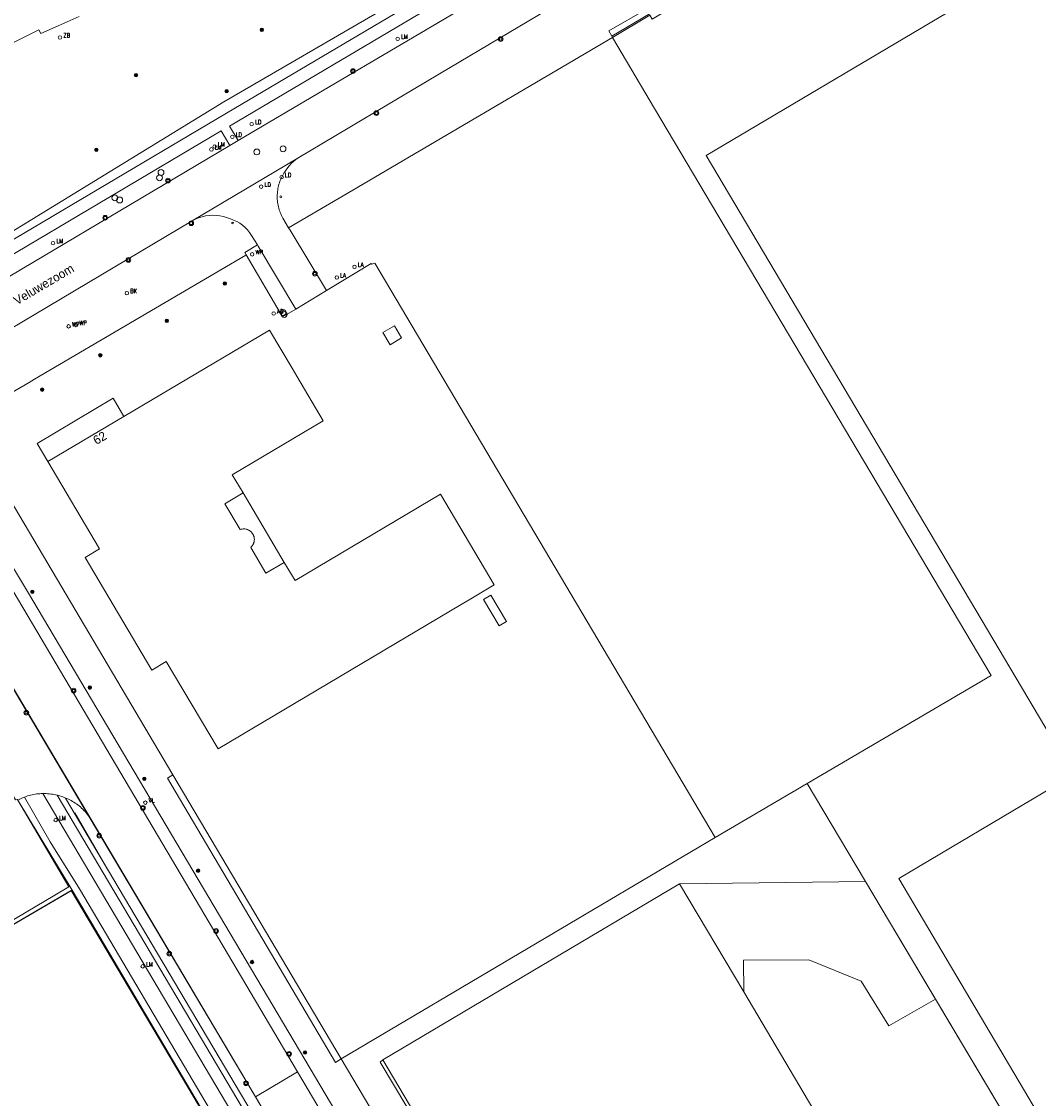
# Model space of a CAD drawing. Header units: metres. Extents: x 138165 to 154469, y 480134 to 494189.
# Tile 85 of 256: x 145511 to 145655, y 485403 to 485556. Entities that reach past the tile are written whole.
import ezdxf

# ---------------------------------------------------------------- set-up
doc = ezdxf.new("R2010")
doc.units = ezdxf.units.M
doc.header["$LTSCALE"] = 0.001
doc.header["$MEASUREMENT"] = 0
for name, color, linetype, lineweight in [('Level 5', 7, 'Continuous', 0), ('TOP-L-terrein schutting raster hek leuning', 7, 'Continuous', 0), ('TOP-L-topo objecten punt', 7, 'Continuous', 0), ('TOP-L-topo objecten vlak', 7, 'Continuous', 0), ('TOP-L-water beschoeiing', 7, 'Continuous', 0), ('TOP-T-topo huisnummering naamgeving', 7, 'Continuous', 0)]:
    doc.layers.add(name, color=color, linetype=linetype, lineweight=lineweight)
doc.styles.add('Style-INTL_ISO', font='INTL_ISO.shx')
doc.styles.add('Style-STANDARD', font='STANDARD.shx')

# ---------------------------------------------------------------- blocks, each defined once
blk = doc.blocks.new('24')
at = {"layer": 'TOP-L-topo objecten punt', "color": 7, "linetype": 'Continuous', "lineweight": 0}
for radius in [0.025, 0.0182, 0.0115, 0.005]:
    blk.add_circle((0, 0), radius, dxfattribs=at)
blk = doc.blocks.new('40')
at = {"layer": 'TOP-L-topo objecten punt', "color": 7, "linetype": 'Continuous', "lineweight": 0}
blk.add_circle((0, 0), 0.025, dxfattribs=at)
at = {"layer": 'TOP-L-topo objecten punt', "color": 7, "linetype": 'Continuous', "lineweight": 0, "style": 'Style-STANDARD'}
blk.add_text('LA', height=0.06, dxfattribs=at).set_placement((0.048, 0))
blk = doc.blocks.new('73')
at = {"layer": 'TOP-L-topo objecten punt', "color": 7, "linetype": 'Continuous', "lineweight": 0}
blk.add_circle((0, 0), 0.025, dxfattribs=at)
at = {"layer": 'TOP-L-topo objecten punt', "color": 7, "linetype": 'Continuous', "lineweight": 0, "style": 'Style-STANDARD'}
blk.add_text('WP', height=0.06, dxfattribs=at).set_placement((0.0483, 0))
blk = doc.blocks.new('39')
at = {"layer": 'TOP-L-topo objecten punt', "color": 7, "linetype": 'Continuous', "lineweight": 0}
for p, q in [((0.0175, 0.0175), (-0.0175, 0.0175)), ((-0.0175, 0.0175), (-0.0175, -0.0175)), ((0.0175, 0.0175), (0.0175, -0.0175)), ((0.0175, -0.0175), (-0.0175, -0.0175))]:
    blk.add_line(p, q, dxfattribs=at)
blk.add_circle((0, 0), 0.0332, dxfattribs=at)
blk = doc.blocks.new('*U13')
at = {"layer": 'Level 5', "color": 7, "linetype": 'Continuous', "lineweight": 0}
blk.add_circle((0, 0), 0.0415, dxfattribs=at)
blk = doc.blocks.new('150')
at = {"layer": 'Level 5', "color": 7, "linetype": 'Continuous', "lineweight": 0}
blk.add_blockref('*U13', (0, 0), dxfattribs=at)
blk = doc.blocks.new('121')
at = {"layer": 'TOP-L-topo objecten punt', "color": 7, "linetype": 'Continuous', "lineweight": 0}
blk.add_circle((0, 0), 0.025, dxfattribs=at)
at = {"layer": 'TOP-L-topo objecten punt', "color": 7, "linetype": 'Continuous', "lineweight": 0, "style": 'Style-STANDARD'}
blk.add_text('LD', height=0.06, dxfattribs=at).set_placement((0.0483, 0))
blk = doc.blocks.new('72')
at = {"layer": 'TOP-L-topo objecten punt', "color": 7, "linetype": 'Continuous', "lineweight": 0}
blk.add_circle((0, 0), 0.025, dxfattribs=at)
at = {"layer": 'TOP-L-topo objecten punt', "color": 7, "linetype": 'Continuous', "lineweight": 0, "style": 'Style-STANDARD'}
blk.add_text('BK', height=0.06, dxfattribs=at).set_placement((0.0483, 0))
blk = doc.blocks.new('16')
at = {"layer": 'TOP-L-topo objecten punt', "color": 7, "linetype": 'Continuous', "lineweight": 0}
blk.add_circle((0, 0), 0.025, dxfattribs=at)
at = {"layer": 'TOP-L-topo objecten punt', "color": 7, "linetype": 'Continuous', "lineweight": 0, "style": 'Style-STANDARD'}
blk.add_text('LM', height=0.06, dxfattribs=at).set_placement((0.0483, 0))
blk = doc.blocks.new('10')
at = {"layer": 'TOP-L-topo objecten punt', "linetype": 'Continuous', "lineweight": 0}
blk.add_circle((0, 0), 0.0125, dxfattribs=at)
blk = doc.blocks.new('15')
at = {"layer": 'TOP-L-topo objecten punt', "color": 7, "linetype": 'Continuous', "lineweight": 0}
blk.add_circle((0, 0), 0.025, dxfattribs=at)
at = {"layer": 'TOP-L-topo objecten punt', "color": 7, "linetype": 'Continuous', "lineweight": 0, "style": 'Style-STANDARD'}
blk.add_text('VL', height=0.06, dxfattribs=at).set_placement((0.0483, 0))
blk = doc.blocks.new('85')
at = {"layer": 'TOP-L-topo objecten punt', "color": 7, "linetype": 'Continuous', "lineweight": 0}
blk.add_circle((0, 0), 0.025, dxfattribs=at)
at = {"layer": 'TOP-L-topo objecten punt', "color": 7, "linetype": 'Continuous', "lineweight": 0, "style": 'Style-STANDARD'}
blk.add_text('ZB', height=0.06, dxfattribs=at).set_placement((0.0483, 0))
blk = doc.blocks.new('11')
at = {"layer": 'TOP-L-topo objecten punt', "color": 7, "linetype": 'Continuous', "lineweight": 0}
blk.add_circle((0, 0), 0.025, dxfattribs=at)
at = {"layer": 'TOP-L-topo objecten punt', "color": 7, "linetype": 'Continuous', "lineweight": 0, "style": 'Style-STANDARD'}
blk.add_text('AB', height=0.06, dxfattribs=at).set_placement((0.0483, 0))

msp = doc.modelspace()

# ---------------------------------------------------------------- linework, layer by layer
at = {"layer": 'TOP-L-terrein schutting raster hek leuning', "flags": 128}
for points in [[(145594.64, 485553.53), (145599.96, 485556.73), (145600.31, 485556.16), (145606.66, 485560.02), (145606.32, 485560.51), (145632.69, 485576.18), (145658.62, 485591.57), (145658.94, 485591.09), (145665.19, 485594.81), (145664.93, 485595.24), (145671.61, 485599.01), (145674.14, 485599.48), (145676.7, 485599.48), (145679.2, 485598.75), (145681.3, 485597.45), (145683.12, 485595.66), (145683.7, 485594.8), (145686.8, 485589.66), (145682.37, 485587.11), (145682.45, 485586.86), (145676.95, 485583.61), (145676.77, 485583.81), (145676.29, 485583.51)], [(145622.27, 485447.74), (145648.38, 485463.05), (145600.6, 485543.47), (145594.64, 485553.53)], [(145547.88, 485513.91), (145549.75, 485515.03), (145554.09, 485517.65), (145560.42, 485521.47), (145560.53, 485521.38), (145560.94, 485521.55), (145609.2, 485440.07), (145556.2, 485408.69), (145532.32, 485448.97)], [(145496.24, 485500.6), (145511.68, 485474.97), (145593.98, 485336.09)], [(145586.42, 485331.78), (145582.56, 485338.29), (145581.84, 485339.51), (145488.43, 485497.07)], [(145451.54, 485453.77), (145450.78, 485453.32), (145450.55, 485453.19), (145450.63, 485453.03), (145447.16, 485450.96), (145447.07, 485451.1), (145444.84, 485449.77), (145444.67, 485449.67), (145444.4, 485449.5), (145442.6, 485448.42), (145468.82, 485404.17), (145480.22, 485410.97), (145515.55, 485431.89), (145517.58, 485433.08), (145510.31, 485445.36), (145510.22, 485445.48), (145509.98, 485445.45), (145506.02, 485452.12), (145505.73, 485452.6), (145505.9, 485452.76), (145498.83, 485464.81), (145497.13, 485463.81), (145496.25, 485463.29)], [(145622.27, 485447.74), (145660.83, 485382.93)], [(145518.4, 485443.59), (145522.96, 485435.75)], [(145469.06, 485404), (145517.9, 485432.57)], [(145515.85, 485431.33), (145518.01, 485432.63), (145540.8, 485394.09)], [(145517.9, 485432.57), (145576.26, 485334.16), (145576.03, 485334.02)]]:
    msp.add_lwpolyline(points, dxfattribs=at)
at = {"layer": 'TOP-L-topo objecten vlak', "flags": 128}
for points in [[(145476.87, 485539.44), (145489.99, 485519.17), (145499.09, 485519.64), (145539.54, 485544.44), (145595.55, 485576.99), (145632.59, 485600.71), (145632.04, 485605.17), (145636.35, 485613.81), (145637.69, 485622.96)], [(145637.69, 485622.96), (145647.33, 485606.48), (145596.33, 485576.2), (145539.93, 485542.82), (145490.41, 485513.5)], [(145710.72, 485525.22), (145678.89, 485578.9), (145607.93, 485536.83), (145660.02, 485448.96), (145635.25, 485434.27), (145655.7, 485399.78), (145719.04, 485437.33)], [(145541.57, 485538.93), (145540.34, 485540.98), (145595.58, 485573.69), (145596.82, 485571.69)], [(145596.82, 485571.69), (145576.88, 485559.78), (145541.57, 485538.93)], [(145549.93, 485536.39), (145570.14, 485548.38), (145589.9, 485560.14)], [(145594.57, 485553.71), (145594.15, 485554.47), (145599.58, 485557.61)], [(145484.72, 485540.93), (145486.49, 485541.19), (145513.28, 485554.64), (145513.57, 485554.12), (145516.06, 485555.21), (145519.02, 485556.53)], [(145599.98, 485556.93), (145594.57, 485553.71)], [(145594.66, 485553.54), (145557.82, 485531.91), (145548.73, 485526.57)], [(145594.57, 485553.71), (145594.66, 485553.54)], [(145594.66, 485553.54), (145600.6, 485543.47), (145648.38, 485463.05), (145622.27, 485447.74)], [(145491.31, 485511.93), (145539.14, 485540.29), (145540.4, 485538.22)], [(145540.4, 485538.22), (145498.33, 485513.27)], [(145541.57, 485538.93), (145540.4, 485538.22)], [(145535.05, 485527.54), (145549.93, 485536.39)], [(145548.73, 485526.57), (145547.93, 485527.91), (145547.91, 485527.94), (145547.81, 485528.13), (145547.71, 485528.32), (145547.62, 485528.52), (145547.54, 485528.72), (145547.46, 485528.92), (145547.39, 485529.12), (145547.33, 485529.33), (145547.28, 485529.54), (145547.23, 485529.75), (145547.19, 485529.96), (145547.16, 485530.18), (145547.14, 485530.39), (145547.12, 485530.61), (145547.11, 485530.82), (145547.11, 485531.04), (145547.11, 485531.25), (145547.13, 485531.47), (145547.15, 485531.68), (145547.18, 485531.9), (145547.21, 485532.11), (145547.26, 485532.32), (145547.3, 485532.53), (145547.36, 485532.74), (145547.43, 485532.95), (145547.5, 485533.15), (145547.58, 485533.35), (145547.66, 485533.55), (145547.76, 485533.74), (145547.86, 485533.94), (145547.96, 485534.12), (145548.07, 485534.3), (145548.18, 485534.48), (145548.3, 485534.65), (145548.43, 485534.82), (145548.44, 485534.84), (145548.49, 485534.91), (145548.8, 485535.33), (145549.14, 485535.71), (145549.14, 485535.72), (145549.52, 485536.07), (145549.93, 485536.39)], [(145535.05, 485527.54), (145535.5, 485527.78), (145535.97, 485527.98), (145536.45, 485528.13), (145536.95, 485528.24), (145537.46, 485528.31), (145537.96, 485528.33), (145538.47, 485528.31), (145538.98, 485528.24), (145539.47, 485528.14), (145540.47, 485527.83), (145540.93, 485527.66), (145541.37, 485527.45), (145541.8, 485527.21), (145542.19, 485526.92), (145542.56, 485526.6), (145542.9, 485526.25), (145543.2, 485525.87), (145543.47, 485525.46), (145544.3, 485524.12)], [(145501.52, 485507.63), (145501.65, 485507.7), (145535.05, 485527.54)], [(145554.09, 485517.65), (145548.93, 485526.22), (145548.73, 485526.57)], [(145544.3, 485524.12), (145542.53, 485523.06), (145542.73, 485522.71)], [(145544.3, 485524.12), (145544.41, 485523.95), (145549.75, 485515.03)], [(145542.73, 485522.71), (145542.68, 485522.68), (145512.68, 485505.07), (145511.91, 485504.61), (145508.45, 485502.58), (145502.6, 485499.08), (145532.32, 485448.97), (145532.32, 485448.97)], [(145542.73, 485522.71), (145547.88, 485513.91), (145549.75, 485515.03)], [(145554.09, 485517.65), (145560.42, 485521.47), (145560.53, 485521.38), (145560.94, 485521.55), (145609.2, 485440.07)], [(145549.75, 485515.03), (145554.09, 485517.65)], [(145540.74, 485491.53), (145553.64, 485499.18), (145549.88, 485505.51), (145549.22, 485506.63), (145546.02, 485512.04), (145525.37, 485499.8), (145514.58, 485493.4), (145521.92, 485481.01), (145519.86, 485479.78), (145529.32, 485463.83), (145531.38, 485465.05), (145538.72, 485452.67), (145573.21, 485473.11), (145574.33, 485473.78), (145577.9, 485475.9), (145570.28, 485488.76), (145549.64, 485476.52), (145548.11, 485479.1), (145545.52, 485477.57), (145543.36, 485481.22), (145543.43, 485481.29), (145543.53, 485481.4), (145543.62, 485481.52), (145543.67, 485481.6), (145543.73, 485481.73), (145543.77, 485481.82), (145543.82, 485481.96), (145543.85, 485482.1), (145543.86, 485482.2), (145543.87, 485482.35), (145543.86, 485482.49), (145543.85, 485482.59), (145543.82, 485482.73), (145543.77, 485482.88), (145543.74, 485482.97), (145543.67, 485483.1), (145543.62, 485483.18), (145543.53, 485483.3), (145543.47, 485483.37), (145543.36, 485483.47), (145543.25, 485483.57), (145543.17, 485483.62), (145543.04, 485483.69), (145542.9, 485483.75), (145542.77, 485483.8), (145542.67, 485483.82), (145542.52, 485483.84), (145542.38, 485483.85), (145542.28, 485483.85), (145542.13, 485483.83), (145541.99, 485483.8), (145541.85, 485483.76), (145539.69, 485487.42), (145542.27, 485488.95), (145540.74, 485491.53)], [(145562.09, 485511.69), (145563.73, 485512.66), (145564.75, 485510.94), (145563.11, 485509.97), (145562.09, 485511.69)], [(145550.01, 485406.84), (145494.48, 485500.61), (145493.24, 485502.71)], [(145514.58, 485493.4), (145525.37, 485499.8), (145523.84, 485502.38), (145513.05, 485495.98), (145514.58, 485493.4)], [(145542.27, 485488.95), (145539.69, 485487.42), (145541.85, 485483.76), (145541.99, 485483.8), (145542.13, 485483.83), (145542.28, 485483.85), (145542.38, 485483.85), (145542.52, 485483.84), (145542.67, 485483.82), (145542.77, 485483.8), (145542.9, 485483.75), (145543.04, 485483.69), (145543.17, 485483.62), (145543.25, 485483.57), (145543.36, 485483.47), (145543.47, 485483.37), (145543.53, 485483.3), (145543.62, 485483.18), (145543.67, 485483.1), (145543.74, 485482.97), (145543.77, 485482.88), (145543.82, 485482.73), (145543.85, 485482.59), (145543.86, 485482.49), (145543.87, 485482.35), (145543.86, 485482.2), (145543.85, 485482.1), (145543.82, 485481.96), (145543.77, 485481.82), (145543.73, 485481.73), (145543.67, 485481.6), (145543.62, 485481.52), (145543.53, 485481.4), (145543.43, 485481.29), (145543.36, 485481.22), (145545.52, 485477.57), (145548.11, 485479.1), (145542.27, 485488.95)], [(145576.37, 485473.83), (145578.58, 485470.11), (145579.61, 485470.72), (145577.4, 485474.44), (145576.37, 485473.83)], [(145509.26, 485461.95), (145520.46, 485443.04)], [(145556.2, 485408.69), (145555.36, 485408.2), (145531.55, 485448.49), (145532.32, 485448.97)], [(145532.32, 485448.97), (145556.2, 485408.69)], [(145609.2, 485440.07), (145622.27, 485447.74)], [(145622.27, 485447.74), (145630.54, 485433.84)], [(145511.29, 485445.82), (145511.5, 485445.91), (145511.71, 485445.98), (145511.92, 485446.05), (145512.13, 485446.1), (145512.35, 485446.16), (145512.56, 485446.2), (145512.78, 485446.23), (145513, 485446.26), (145513.21, 485446.29), (145513.43, 485446.3), (145513.65, 485446.31), (145513.87, 485446.31)], [(145513.87, 485446.31), (145583.09, 485329.52), (145583.57, 485328.67), (145584.04, 485327.77), (145597.02, 485303.65), (145597, 485303.64), (145592.64, 485303.25), (145585.73, 485299.98)], [(145515.89, 485446.09), (145515.67, 485446.14), (145515.44, 485446.18), (145515.22, 485446.22), (145515, 485446.25), (145514.77, 485446.28), (145514.55, 485446.29), (145514.32, 485446.31), (145514.1, 485446.31), (145513.87, 485446.31)], [(145515.89, 485446.09), (145516.09, 485446.03), (145516.29, 485445.98), (145516.5, 485445.91), (145516.7, 485445.85), (145516.9, 485445.77), (145517.09, 485445.69)], [(145599.14, 485304.86), (145598.41, 485304.45), (145584.47, 485330.36), (145515.89, 485446.09)], [(145510.31, 485445.36), (145510.5, 485445.47), (145510.7, 485445.57), (145510.89, 485445.66), (145511.1, 485445.75), (145511.29, 485445.82)], [(145518.01, 485432.63), (145510.31, 485445.36)], [(145540.71, 485396.15), (145519.06, 485432.81), (145514.91, 485439.48), (145511.29, 485445.82)], [(145517.09, 485445.69), (145521.55, 485438.17), (145585.21, 485330.76), (145599.14, 485304.86)], [(145520.46, 485443.04), (145520.32, 485443.23), (145520.17, 485443.41), (145520.02, 485443.59), (145519.87, 485443.77), (145519.7, 485443.94), (145519.54, 485444.1), (145519.37, 485444.26), (145519.19, 485444.42), (145519.01, 485444.57), (145518.83, 485444.71), (145518.64, 485444.85), (145518.44, 485444.98), (145518.26, 485445.1), (145518.07, 485445.21), (145517.88, 485445.32), (145517.69, 485445.42), (145517.49, 485445.52), (145517.29, 485445.61), (145517.09, 485445.69)], [(145544.02, 485403.29), (145520.46, 485443.04)], [(145556.2, 485408.69), (145609.2, 485440.07)], [(145630.54, 485433.84), (145604.18, 485433.53)], [(145640.45, 485417.18), (145630.54, 485433.84)], [(145469.06, 485404), (145518.01, 485432.63)], [(145540.8, 485394.09), (145518.01, 485432.63)], [(145604.18, 485433.53), (145562.08, 485408.57)], [(145613.27, 485418.21), (145604.18, 485433.53)], [(145640.45, 485417.18), (145633.85, 485413.4), (145629.93, 485419.73), (145622.51, 485422.74), (145613.25, 485422.71), (145613.27, 485418.21)], [(145613.27, 485418.21), (145627.05, 485394.96)], [(145660.83, 485382.93), (145640.45, 485417.18)], [(145581.88, 485365.36), (145556.2, 485408.69)], [(145562.08, 485408.57), (145561.71, 485408.22), (145573.06, 485389.21), (145572.11, 485388.61), (145584.8, 485367.08), (145581.88, 485365.36)], [(145562.08, 485408.57), (145587.04, 485366.46)], [(145544.02, 485403.29), (145550.01, 485406.84)], [(145592.35, 485335.32), (145592.01, 485335.89), (145550.01, 485406.84)], [(145581.84, 485339.51), (145544.02, 485403.29)]]:
    msp.add_lwpolyline(points, dxfattribs=at)
at = {"layer": 'TOP-L-water beschoeiing', "flags": 128}
msp.add_lwpolyline([(145513.28, 485554.64), (145486.49, 485541.19), (145484.72, 485540.93)], dxfattribs=at)

# ---------------------------------------------------------------- block references
at = {"layer": 'TOP-L-topo objecten punt', "xscale": 10, "yscale": 10, "zscale": 10}
for name, p in [('24', (145544.92, 485554.63)), ('85', (145516.3, 485553.55)), ('16', (145564.2, 485553.35)), ('39', (145578.8, 485553.32)), ('24', (145527.09, 485548.2)), ('39', (145557.85, 485548.79)), ('24', (145539.95, 485545.93)), ('39', (145561.19, 485542.82)), ('121', (145543.49, 485541.26)), ('121', (145540.74, 485539.45)), ('24', (145521.45, 485537.61)), ('16', (145537.78, 485537.67)), ('16', (145538.23, 485538.08)), ('150', (145544.21, 485537.31)), ('150', (145547.94, 485537.76)), ('150', (145530.63, 485534.41)), ('150', (145530.42, 485533.65)), ('39', (145531.61, 485533.25)), ('121', (145544.84, 485532.39)), ('121', (145547.73, 485533.74)), ('150', (145524.08, 485530.8)), ('150', (145524.77, 485530.5)), ('10', (145547.63, 485530.95)), ('39', (145522.71, 485527.97)), ('39', (145534.91, 485527.21)), ('10', (145540.78, 485527.24)), ('16', (145515.32, 485524.38)), ('39', (145526.01, 485521.99)), ('73', (145543.56, 485522.8)), ('40', (145558.08, 485521.02)), ('39', (145552.45, 485520.04)), ('40', (145555.57, 485519.5)), ('72', (145525.78, 485517.28)), ('24', (145539.69, 485518.65)), ('11', (145546.61, 485514.41)), ('150', (145547.94, 485514.53)), ('150', (145548.11, 485514.27)), ('73', (145517.53, 485512.58)), ('73', (145518.57, 485512.77)), ('24', (145531.46, 485513.36)), ('24', (145522.02, 485508.47)), ('24', (145513.78, 485503.6)), ('24', (145512.38, 485474.92)), ('39', (145518.24, 485460.92)), ('24', (145520.54, 485461.35)), ('39', (145511.53, 485457.78)), ('24', (145528.27, 485448.4)), ('39', (145528.06, 485444.29)), ('15', (145528.41, 485445.04)), ('16', (145515.7, 485442.56)), ('39', (145521.86, 485440.34)), ('24', (145535.89, 485435.38)), ('39', (145538.45, 485426.84)), ('39', (145531.8, 485423.6)), ('16', (145528.03, 485421.81)), ('24', (145543.54, 485422.42)), ('39', (145548.8, 485409.4)), ('24', (145551.06, 485409.59)), ('39', (145542.69, 485405.24))]:
    msp.add_blockref(name, p, dxfattribs=at)

# ---------------------------------------------------------------- texts
at = {"layer": 'TOP-T-topo huisnummering naamgeving', "style": 'Style-INTL_ISO'}
for s, p in [('Veluwezoom', (145510.2, 485515.56)), ('62', (145521.47, 485495.74))]:
    msp.add_text(s, height=1.25, rotation=30.6, dxfattribs=at).set_placement(p)

doc.saveas('drawing.dxf')
